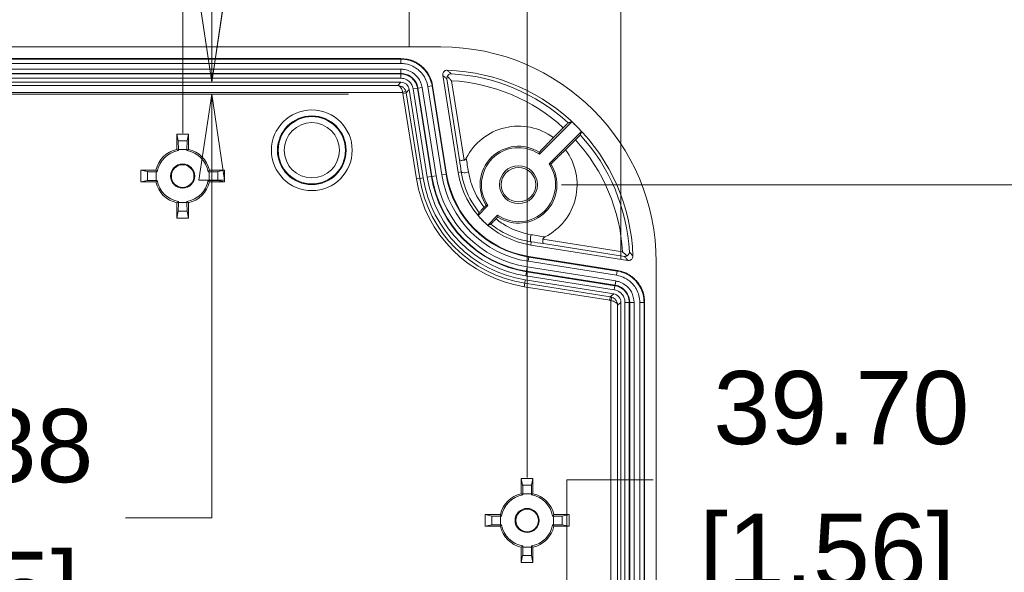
# Model space of a CAD drawing. Header units: millimetres. Extents: x 18 to 1379, y 18 to 1061.
# Tile 26 of 32: x 707 to 821, y 225 to 289. Entities that reach past the tile are written whole.
import ezdxf

# ---------------------------------------------------------------- set-up
doc = ezdxf.new("R2010")
doc.units = ezdxf.units.MM
doc.header["$LTSCALE"] = 5
for name, color, linetype, lineweight in [('Dimension (ANSI)', 7, 'Continuous', 9), ('Visible (ANSI)', 7, 'Continuous', 9), ('Visible Narrow (ANSI)', 7, 'Continuous', 9)]:
    doc.layers.add(name, color=color, linetype=linetype, lineweight=lineweight)
doc.styles.add('Note Text (ANSI)', font='arial.ttf')
doc.dimstyles.new('Default - mm_inch (ANSI)', dxfattribs={"dimscale": 5, "dimtxt": 1.7, "dimasz": 2, "dimexe": 3.175, "dimexo": 1, "dimgap": 0.8, "dimtad": 0, "dimtih": 1, "dimtoh": 1, "dimrnd": 1e-08, "dimzin": 4, "dimdsep": 46, "dimtxsty": 'Note Text (ANSI)', "dimblk": 'Filled-1', "dimcen": 0.09, "dimdle": 10, "dimclrd": 256, "dimclre": 256, "dimclrt": 256, "dimadec": 1, "dimazin": 0, "dimtfac": 1.176471, "dimtofl": 0, "dimtmove": 0, "dimatfit": 3, "dimfxl": 1, "dimtolj": 1, "dimtzin": 0, "dimlwd": -1, "dimlwe": -1, "dimarcsym": 0})

# ---------------------------------------------------------------- blocks, each defined once
blk = doc.blocks.new('Filled-1')
at = {"color": 0}
for p, q in [((0, 0), (-1, 0.15)), ((-1, 0.15), (-1, -0.15)), ((-1, 0), (0, 0)), ((-1, -0.15), (0, 0))]:
    blk.add_line(p, q, dxfattribs=at)
at = {"color": 0, "flags": 128}
blk.add_lwpolyline([(-1, -0.15), (0, 0), (-1, 0.15), (-1, -0.15)], dxfattribs=at)
at = {"color": 0}
blk.add_solid([(-1, -0.15), (0, 0), (-1, 0.15), (-1, -0.15)], dxfattribs=at)
blk = doc.blocks.new('*D55')
at = {"layer": 'Defpoints', "color": 0, "transparency": 16777216}
for p in [(776.74, 368.62), (584.95, 256.4), (776.74, 256.4)]:
    blk.add_point(p, dxfattribs=at)
at = {"layer": 'Dimension (ANSI)', "transparency": 16777216}
for p, q in [((584.95, 261.4), (584.95, 384.49)), ((776.74, 261.4), (776.74, 384.49)), ((594.95, 368.62), (685.59, 368.62)), ((766.74, 368.62), (732.64, 368.62))]:
    blk.add_line(p, q, dxfattribs=at)
at = {"layer": 'Dimension (ANSI)', "transparency": 16777216, "xscale": 10, "yscale": 10, "zscale": 10, "rotation": 180}
blk.add_blockref('Filled-1', (584.95, 368.62), dxfattribs=at)
at = {"layer": 'Dimension (ANSI)', "transparency": 16777216, "xscale": 10, "yscale": 10, "zscale": 10}
blk.add_blockref('Filled-1', (776.74, 368.62), dxfattribs=at)
at = {"layer": 'Dimension (ANSI)', "transparency": 16777216, "char_height": 8.5, "attachment_point": 5, "style": 'Note Text (ANSI)'}
for s, insert in [('\\A1; 191.80', (709.12, 376.96)), ('\\A1;[7.55]', (709.12, 359.19))]:
    blk.add_mtext(s, dxfattribs=dict(at, insert=insert))
blk = doc.blocks.new('*D56')
at = {"layer": 'Defpoints', "color": 0, "transparency": 16777216}
for p in [(595.85, 345.28), (595.85, 231.07), (765.85, 231.07)]:
    blk.add_point(p, dxfattribs=at)
at = {"layer": 'Dimension (ANSI)', "transparency": 16777216}
for p, q in [((595.85, 236.07), (595.85, 361.15)), ((765.85, 236.07), (765.85, 361.15)), ((605.85, 345.28), (633.24, 345.28)), ((755.85, 345.28), (680.29, 345.28))]:
    blk.add_line(p, q, dxfattribs=at)
at = {"layer": 'Dimension (ANSI)', "transparency": 16777216, "xscale": 10, "yscale": 10, "zscale": 10, "rotation": 180}
blk.add_blockref('Filled-1', (595.85, 345.28), dxfattribs=at)
at = {"layer": 'Dimension (ANSI)', "transparency": 16777216, "xscale": 10, "yscale": 10, "zscale": 10}
blk.add_blockref('Filled-1', (765.85, 345.28), dxfattribs=at)
at = {"layer": 'Dimension (ANSI)', "transparency": 16777216, "char_height": 8.5, "attachment_point": 5, "style": 'Note Text (ANSI)'}
for s, insert in [('\\A1; 170.00', (656.76, 353.62)), ('\\A1;[6.69]', (656.76, 335.83))]:
    blk.add_mtext(s, dxfattribs=dict(at, insert=insert))
blk = doc.blocks.new('*D57')
at = {"layer": 'Defpoints', "color": 0, "transparency": 16777216}
for p in [(752.16, 324.95), (609.53, 281.12), (752.16, 281.12)]:
    blk.add_point(p, dxfattribs=at)
at = {"layer": 'Dimension (ANSI)', "transparency": 16777216}
for p, q in [((609.53, 286.12), (609.53, 340.83)), ((752.16, 286.12), (752.16, 340.83)), ((619.53, 324.95), (681.86, 324.95)), ((742.16, 324.95), (728.94, 324.95))]:
    blk.add_line(p, q, dxfattribs=at)
at = {"layer": 'Dimension (ANSI)', "transparency": 16777216, "xscale": 10, "yscale": 10, "zscale": 10, "rotation": 180}
blk.add_blockref('Filled-1', (609.53, 324.95), dxfattribs=at)
at = {"layer": 'Dimension (ANSI)', "transparency": 16777216, "xscale": 10, "yscale": 10, "zscale": 10}
blk.add_blockref('Filled-1', (752.16, 324.95), dxfattribs=at)
at = {"layer": 'Dimension (ANSI)', "transparency": 16777216, "char_height": 8.5, "attachment_point": 5, "style": 'Note Text (ANSI)'}
for s, insert in [('\\A1; 142.63', (705.4, 333.29)), ('\\A1;[5.62]', (705.4, 315.5))]:
    blk.add_mtext(s, dxfattribs=dict(at, insert=insert))
blk = doc.blocks.new('*D58')
at = {"layer": 'Defpoints', "color": 0, "transparency": 16777216}
for p in [(725.85, 302.45), (725.85, 271.07), (635.85, 269.67)]:
    blk.add_point(p, dxfattribs=at)
at = {"layer": 'Dimension (ANSI)', "transparency": 16777216}
for p, q in [((635.85, 274.67), (635.85, 318.32)), ((725.85, 276.07), (725.85, 318.32)), ((645.85, 302.45), (648.48, 302.45)), ((715.85, 302.45), (688.92, 302.45))]:
    blk.add_line(p, q, dxfattribs=at)
at = {"layer": 'Dimension (ANSI)', "transparency": 16777216, "xscale": 10, "yscale": 10, "zscale": 10, "rotation": 180}
blk.add_blockref('Filled-1', (635.85, 302.45), dxfattribs=at)
at = {"layer": 'Dimension (ANSI)', "transparency": 16777216, "xscale": 10, "yscale": 10, "zscale": 10}
blk.add_blockref('Filled-1', (725.85, 302.45), dxfattribs=at)
at = {"layer": 'Dimension (ANSI)', "transparency": 16777216, "char_height": 8.5, "attachment_point": 5, "style": 'Note Text (ANSI)'}
for s, insert in [('\\A1; 90.00', (668.7, 310.79)), ('\\A1;[3.54]', (668.7, 293))]:
    blk.add_mtext(s, dxfattribs=dict(at, insert=insert))
blk = doc.blocks.new('*D60')
at = {"layer": 'Defpoints', "color": 0, "transparency": 16777216}
for p in [(764.85, 270.07), (764.85, 102.07), (836.46, 102.07)]:
    blk.add_point(p, dxfattribs=at)
at = {"layer": 'Dimension (ANSI)', "transparency": 16777216}
for p, q in [((769.85, 270.07), (852.34, 270.07)), ((836.46, 260.07), (836.46, 213.61)), ((836.46, 112.07), (836.46, 178.04)), ((769.85, 102.07), (852.34, 102.07))]:
    blk.add_line(p, q, dxfattribs=at)
at = {"layer": 'Dimension (ANSI)', "transparency": 16777216, "xscale": 10, "yscale": 10, "zscale": 10}
for p, rotation in [((836.46, 270.07), 90), ((836.46, 102.07), 270)]:
    blk.add_blockref('Filled-1', p, dxfattribs=dict(at, rotation=rotation))
at = {"layer": 'Dimension (ANSI)', "transparency": 16777216, "char_height": 8.5, "attachment_point": 5, "style": 'Note Text (ANSI)'}
for s, insert in [('\\A1; 168.00', (836.46, 204.16)), ('\\A1;[6.61]', (836.46, 186.38))]:
    blk.add_mtext(s, dxfattribs=dict(at, insert=insert))
blk = doc.blocks.new('*D63')
at = {"layer": 'Defpoints', "color": 0, "transparency": 16777216}
for p in [(742.71, 215.92), (746.7, 176.22), (770.47, 176.22)]:
    blk.add_point(p, dxfattribs=at)
at = {"layer": 'Dimension (ANSI)', "transparency": 16777216}
for p, q in [((770.47, 215.92), (770.47, 235.77)), ((770.47, 235.77), (780.47, 235.77)), ((747.71, 215.92), (786.34, 215.92)), ((770.47, 186.22), (770.47, 205.92)), ((751.7, 176.22), (786.34, 176.22))]:
    blk.add_line(p, q, dxfattribs=at)
at = {"layer": 'Dimension (ANSI)', "transparency": 16777216, "xscale": 10, "yscale": 10, "zscale": 10}
for p, rotation in [((770.47, 215.92), 90), ((770.47, 176.22), 270)]:
    blk.add_blockref('Filled-1', p, dxfattribs=dict(at, rotation=rotation))
at = {"layer": 'Dimension (ANSI)', "transparency": 16777216, "char_height": 8.5, "attachment_point": 5, "style": 'Note Text (ANSI)'}
for s, insert in [('\\A1; 39.70', (800.69, 244.12)), ('\\A1;[1.56]', (800.69, 226.33))]:
    blk.add_mtext(s, dxfattribs=dict(at, insert=insert))
blk = doc.blocks.new('*D69')
at = {"layer": 'Defpoints', "color": 0, "transparency": 16777216}
for p in [(684.85, 281.97), (676.79, 280.58), (729.22, 280.58)]:
    blk.add_point(p, dxfattribs=at)
at = {"layer": 'Dimension (ANSI)', "transparency": 16777216}
for p, q in [((729.22, 291.97), (729.22, 301.97)), ((689.85, 281.97), (745.09, 281.97)), ((681.79, 280.58), (745.09, 280.58)), ((729.22, 270.58), (729.22, 231.36)), ((729.22, 231.36), (719.22, 231.36))]:
    blk.add_line(p, q, dxfattribs=at)
at = {"layer": 'Dimension (ANSI)', "transparency": 16777216, "xscale": 10, "yscale": 10, "zscale": 10}
for p, rotation in [((729.22, 281.97), 270), ((729.22, 280.58), 90)]:
    blk.add_blockref('Filled-1', p, dxfattribs=dict(at, rotation=rotation))
at = {"layer": 'Dimension (ANSI)', "transparency": 16777216, "char_height": 8.5, "attachment_point": 5, "style": 'Note Text (ANSI)'}
for s, insert in [('\\A1; 1.38', (702.27, 239.7)), ('\\A1;[.05]', (702.27, 221.91))]:
    blk.add_mtext(s, dxfattribs=dict(at, insert=insert))

msp = doc.modelspace()

# ---------------------------------------------------------------- linework, layer by layer
at = {"layer": 'Visible (ANSI)'}
for p, q in [((755.846, 286.07), (605.846, 286.07)), ((610.518, 284.717), (751.174, 284.717)), ((757.837, 271.498), (756.05, 282.779)), ((684.846, 281.967), (751.174, 281.967)), ((754.877, 281.554), (756.504, 271.287)), ((752.161, 281.124), (753.787, 270.857)), ((767.271, 273.62), (771.038, 277.387)), ((725.171, 274.172), (725.171, 275.945)), ((725.171, 275.945), (726.52, 275.945)), ((725.33, 275.15), (725.171, 275.945)), ((726.52, 275.945), (726.362, 275.15)), ((726.52, 275.945), (726.52, 274.172)), ((772.163, 276.262), (768.396, 272.495)), ((770.052, 276.69), (768.897, 275.535)), ((770.312, 274.121), (771.466, 275.276)), ((725.346, 274.028), (725.346, 274.153)), ((726.346, 274.153), (726.346, 274.028)), ((720.971, 270.395), (720.971, 271.744)), ((720.971, 271.744), (722.744, 271.744)), ((720.971, 271.744), (721.766, 271.586)), ((722.762, 271.57), (722.888, 271.57)), ((728.804, 271.57), (728.93, 271.57)), ((728.948, 271.744), (730.721, 271.744)), ((729.926, 271.586), (730.721, 271.744)), ((730.721, 271.744), (730.721, 270.395)), ((721.766, 270.554), (720.971, 270.395)), ((722.744, 270.395), (720.971, 270.395)), ((722.888, 270.57), (722.762, 270.57)), ((728.93, 270.57), (728.804, 270.57)), ((730.721, 270.395), (728.948, 270.395)), ((730.721, 270.395), (729.926, 270.554)), ((725.171, 266.195), (725.171, 267.968)), ((725.346, 267.986), (725.346, 268.112)), ((726.346, 268.112), (726.346, 267.986)), ((726.52, 267.968), (726.52, 266.195)), ((760.147, 266.496), (761.296, 267.645)), ((725.171, 266.195), (725.33, 266.99)), ((726.362, 266.99), (726.52, 266.195)), ((762.421, 266.52), (761.272, 265.371)), ((726.52, 266.195), (725.171, 266.195)), ((777.555, 261.274), (766.274, 263.061)), ((766.063, 261.728), (776.331, 260.101)), ((780.846, 261.07), (780.846, 111.07)), ((765.633, 259.011), (775.9, 257.385)), ((776.743, 115.741), (776.743, 256.398)), ((779.493, 256.398), (779.493, 115.741)), ((765.171, 234.172), (765.171, 235.945)), ((765.171, 235.945), (766.52, 235.945)), ((765.33, 235.15), (765.171, 235.945)), ((766.52, 235.945), (766.362, 235.15)), ((766.52, 235.945), (766.52, 234.172)), ((765.346, 234.028), (765.346, 234.153)), ((766.346, 234.153), (766.346, 234.028)), ((760.971, 230.395), (760.971, 231.744)), ((760.971, 231.744), (762.744, 231.744)), ((760.971, 231.744), (761.766, 231.586)), ((762.762, 231.57), (762.888, 231.57)), ((768.804, 231.57), (768.93, 231.57)), ((768.948, 231.744), (770.721, 231.744)), ((769.926, 231.586), (770.721, 231.744)), ((770.721, 231.744), (770.721, 230.395)), ((761.766, 230.554), (760.971, 230.395)), ((762.744, 230.395), (760.971, 230.395)), ((762.888, 230.57), (762.762, 230.57)), ((768.93, 230.57), (768.804, 230.57)), ((770.721, 230.395), (768.948, 230.395)), ((770.721, 230.395), (769.926, 230.554)), ((765.171, 226.195), (765.171, 227.968)), ((765.346, 227.986), (765.346, 228.112)), ((766.346, 228.112), (766.346, 227.986)), ((766.52, 227.968), (766.52, 226.195)), ((765.171, 226.195), (765.33, 226.99)), ((766.362, 226.99), (766.52, 226.195)), ((766.52, 226.195), (765.171, 226.195))]:
    msp.add_line(p, q, dxfattribs=at)
for centre, radius in [((725.846, 271.07), 1.4), ((725.846, 271.07), 1.313), ((764.846, 270.07), 2.201), ((764.846, 270.07), 2.009), ((765.846, 231.07), 1.4), ((765.846, 231.07), 1.313)]:
    msp.add_circle(centre, radius, dxfattribs=at)
for centre, radius, start, end in [((755.846, 261.07), 25, 0, 90), ((755.846, 261.07), 22.298, 1.83486, 88.16514), ((764.846, 270.07), 6.803, 53.45215, 153.15744), ((755.846, 261.07), 22.295, 42.95449, 47.04551), ((764.846, 270.07), 4.463, 57.41867, 212.58133), ((725.846, 271.07), 3.175, 102.26813, 167.73187), ((725.846, 271.07), 3, 99.59407, 170.40593), ((725.846, 271.07), 3, 9.59407, 80.40593), ((725.846, 271.07), 3.175, 12.26813, 77.73187), ((764.846, 270.07), 4.299, 55.66671, 214.33329), ((764.846, 270.07), 6.803, 296.84256, 36.54785), ((764.846, 270.07), 4.299, 235.66671, 34.33329), ((764.846, 270.07), 4.463, 237.41867, 32.58133), ((767.862, 273.086), 11.5, 189, 261), ((767.862, 273.086), 10.15, 189, 261), ((725.846, 271.07), 3.175, 192.26813, 257.73187), ((725.846, 271.07), 3, 189.59407, 260.40593), ((725.846, 271.07), 3, 279.59407, 350.40593), ((725.846, 271.07), 3.175, 282.26813, 347.73187), ((767.862, 273.086), 14.25, 189, 261), ((767.862, 273.086), 10.147, 220.50176, 229.49824), ((765.846, 231.07), 3.175, 102.26813, 167.73187), ((765.846, 231.07), 3, 99.59407, 170.40593), ((765.846, 231.07), 3, 9.59407, 80.40593), ((765.846, 231.07), 3.175, 12.26813, 77.73187), ((765.846, 231.07), 3.175, 192.26813, 257.73187), ((765.846, 231.07), 3, 189.59407, 260.40593), ((765.846, 231.07), 3, 279.59407, 350.40593), ((765.846, 231.07), 3.175, 282.26813, 347.73187)]:
    msp.add_arc(centre, radius, start, end, dxfattribs=at)
for centre, major_axis, ratio, start_param, end_param in [((751.173, 280.967), (0.65, 0.761), 0.9989472, 5.5768471, 6.9895235), ((725.328, 274.153), (0, 1), 0.0174551, 4.712389, 6.1959188), ((726.363, 274.153), (0, -1), 0.0174551, 3.2288591, 4.712389), ((722.762, 271.587), (1, 0), 0.0174551, 3.2288591, 4.712389), ((728.93, 271.587), (1, 0), 0.0174551, 4.712389, 6.1959188), ((722.762, 270.552), (-1, 0), 0.0174551, 4.712389, 6.1959188), ((728.93, 270.552), (-1, 0), 0.0174551, 3.2288591, 4.712389), ((725.328, 267.986), (0, 1), 0.0174551, 3.2288591, 4.712389), ((726.363, 267.986), (0, -1), 0.0174551, 4.712389, 6.1959188), ((775.743, 256.397), (0.761, 0.65), 0.9989472, 5.5768471, 6.9895235), ((765.328, 234.153), (0, 1), 0.0174551, 4.712389, 6.1959188), ((766.363, 234.153), (0, -1), 0.0174551, 3.2288591, 4.712389), ((762.762, 231.587), (1, 0), 0.0174551, 3.2288591, 4.712389), ((768.93, 231.587), (1, 0), 0.0174551, 4.712389, 6.1959188), ((762.762, 230.552), (-1, 0), 0.0174551, 4.712389, 6.1959188), ((768.93, 230.552), (-1, 0), 0.0174551, 3.2288591, 4.712389), ((765.328, 227.986), (0, 1), 0.0174551, 3.2288591, 4.712389), ((766.363, 227.986), (0, -1), 0.0174551, 4.712389, 6.1959188)]:
    msp.add_ellipse(centre, major_axis=major_axis, ratio=ratio, start_param=start_param, end_param=end_param, dxfattribs=at)
for points, knots in [([(751.174, 284.717), (751.663, 284.717), (752.146, 284.622), (753.05, 284.251), (753.461, 283.979), (754.091, 283.357), (754.328, 283.034), (754.691, 282.327), (754.815, 281.947), (754.877, 281.554)], [0, 0, 0, 0, 0.14653611, 0.14653611, 0.2930132, 0.2930132, 0.41226518, 0.41226518, 0.53148411, 0.53148411, 0.53148411, 0.53148411]), ([(756.05, 282.779), (756.04, 282.844), (756.043, 282.909), (756.073, 283.036), (756.1, 283.096), (756.176, 283.201), (756.223, 283.246), (756.32, 283.307), (756.366, 283.327), (756.461, 283.353), (756.51, 283.358), (756.56, 283.357)], [0, 0, 0, 0, 0.019549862, 0.019549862, 0.03906968, 0.03906968, 0.058575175, 0.058575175, 0.073380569, 0.073380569, 0.088191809, 0.088191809, 0.088191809, 0.088191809]), ([(756.516, 282.363), (756.516, 282.364), (756.516, 282.365), (756.507, 282.445), (756.518, 282.528), (756.561, 282.63), (756.573, 282.652), (756.586, 282.674)], [-0.000437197, -0.000437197, -0.000437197, -0.000437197, 0, 0, 0.034409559, 0.034409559, 0.044032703, 0.044032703, 0.044032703, 0.044032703]), ([(757.025, 282.951), (757.024, 282.951), (757.023, 282.951), (756.96, 282.951), (756.898, 282.939), (756.782, 282.889), (756.728, 282.854), (756.644, 282.769), (756.612, 282.725), (756.586, 282.674)], [-0.117769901, -0.117769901, -0.117769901, -0.117769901, -0.117276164, -0.117276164, -0.087184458, -0.087184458, -0.058787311, -0.058787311, -0.037591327, -0.037591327, -0.037591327, -0.037591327]), ([(756.586, 282.674), (756.608, 282.647), (756.631, 282.62), (756.716, 282.523), (756.78, 282.451), (756.913, 282.305), (756.983, 282.228), (757.054, 282.151), (757.055, 282.15), (757.056, 282.149)], [0.016006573, 0.016006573, 0.016006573, 0.016006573, 0.026858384, 0.026858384, 0.052081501, 0.052081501, 0.078237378, 0.078237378, 0.078679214, 0.078679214, 0.078679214, 0.078679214]), ([(770.628, 277.247), (770.624, 277.246), (770.607, 277.231), (770.553, 277.182), (770.506, 277.136), (770.405, 277.039), (770.334, 276.97), (770.204, 276.842), (770.122, 276.76), (770.052, 276.69)], [0.00275021, 0.00275021, 0.00275021, 0.00275021, 0.02961644, 0.02961644, 0.05925818, 0.05925818, 0.08891727, 0.08891727, 0.11857992, 0.11857992, 0.11857992, 0.11857992]), ([(771.466, 275.276), (771.536, 275.346), (771.618, 275.428), (771.746, 275.558), (771.815, 275.629), (771.912, 275.729), (771.958, 275.777), (772.007, 275.831), (772.022, 275.848), (772.023, 275.852)], [0.35562341, 0.35562341, 0.35562341, 0.35562341, 0.38528605, 0.38528605, 0.41494515, 0.41494515, 0.44458689, 0.44458689, 0.47145311, 0.47145311, 0.47145311, 0.47145311]), ([(758.005, 272.963), (758.005, 272.962), (758.005, 272.962), (758.01, 272.949), (758.022, 272.938), (758.061, 272.919), (758.088, 272.911), (758.163, 272.899), (758.213, 272.896), (758.325, 272.896), (758.385, 272.9), (758.471, 272.909), (758.495, 272.912), (758.519, 272.916)], [-0.109362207, -0.109362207, -0.109362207, -0.109362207, -0.109031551, -0.109031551, -0.092956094, -0.092956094, -0.076983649, -0.076983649, -0.057419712, -0.057419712, -0.038365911, -0.038365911, -0.031139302, -0.031139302, -0.031139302, -0.031139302]), ([(758.775, 273.142), (758.744, 273.08), (758.707, 273.029), (758.637, 272.964), (758.605, 272.942), (758.552, 272.923), (758.535, 272.918), (758.519, 272.916)], [0, 0, 0, 0, 0.020806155, 0.020806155, 0.035293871, 0.035293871, 0.041698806, 0.041698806, 0.041698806, 0.041698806]), ([(760.873, 267.461), (760.841, 267.43), (760.803, 267.394), (760.722, 267.313), (760.678, 267.27), (760.588, 267.18), (760.541, 267.133), (760.454, 267.045), (760.415, 267.004), (760.348, 266.935), (760.321, 266.907), (760.284, 266.867), (760.274, 266.855), (760.273, 266.853)], [-0.11648327, -0.11648327, -0.11648327, -0.11648327, -0.09790211, -0.09790211, -0.07927488, -0.07927488, -0.05942593, -0.05942593, -0.03949544, -0.03949544, -0.01965243, -0.01965243, 0, 0, 0, 0]), ([(761.629, 265.497), (761.631, 265.498), (761.641, 265.506), (761.677, 265.54), (761.704, 265.565), (761.772, 265.631), (761.812, 265.67), (761.899, 265.755), (761.945, 265.801), (762.037, 265.893), (762.083, 265.939), (762.167, 266.024), (762.205, 266.063), (762.237, 266.097)], [-0.11645867, -0.11645867, -0.11645867, -0.11645867, -0.09830612, -0.09830612, -0.07838942, -0.07838942, -0.05849166, -0.05849166, -0.03877869, -0.03877869, -0.01931294, -0.01931294, 0, 0, 0, 0]), ([(767.739, 263.229), (767.738, 263.229), (767.738, 263.229), (767.725, 263.234), (767.714, 263.246), (767.695, 263.285), (767.687, 263.312), (767.675, 263.387), (767.672, 263.437), (767.672, 263.549), (767.676, 263.609), (767.685, 263.695), (767.688, 263.719), (767.692, 263.743)], [-0.00033089, -0.00033089, -0.00033089, -0.00033089, 0, 0, 0.016086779, 0.016086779, 0.032070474, 0.032070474, 0.05164819, 0.05164819, 0.070715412, 0.070715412, 0.077947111, 0.077947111, 0.077947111, 0.077947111]), ([(767.692, 263.743), (767.696, 263.769), (767.704, 263.794), (767.733, 263.852), (767.757, 263.882), (767.823, 263.945), (767.87, 263.975), (767.918, 263.999)], [0.144668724, 0.144668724, 0.144668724, 0.144668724, 0.157015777, 0.157015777, 0.174193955, 0.174193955, 0.198716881, 0.198716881, 0.198716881, 0.198716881]), ([(776.925, 262.28), (776.926, 262.279), (776.927, 262.278), (777.004, 262.208), (777.079, 262.139), (777.223, 262.007), (777.294, 261.944), (777.392, 261.858), (777.422, 261.833), (777.45, 261.81)], [-0.000520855, -0.000520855, -0.000520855, -0.000520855, 0, 0, 0.030427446, 0.030427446, 0.059797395, 0.059797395, 0.073418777, 0.073418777, 0.073418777, 0.073418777]), ([(777.45, 261.81), (777.455, 261.813), (777.46, 261.815), (777.529, 261.853), (777.584, 261.9), (777.661, 262), (777.685, 262.047), (777.719, 262.144), (777.727, 262.195), (777.727, 262.247), (777.727, 262.248), (777.727, 262.249)], [-0.082736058, -0.082736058, -0.082736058, -0.082736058, -0.080298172, -0.080298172, -0.049108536, -0.049108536, -0.02504448, -0.02504448, 0, 0, 0.000499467, 0.000499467, 0.000499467, 0.000499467]), ([(777.139, 261.74), (777.14, 261.74), (777.141, 261.74), (777.201, 261.733), (777.263, 261.738), (777.366, 261.766), (777.409, 261.785), (777.45, 261.81)], [-0.104452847, -0.104452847, -0.104452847, -0.104452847, -0.10401989, -0.10401989, -0.078569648, -0.078569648, -0.060411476, -0.060411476, -0.060411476, -0.060411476]), ([(778.133, 261.784), (778.135, 261.719), (778.124, 261.654), (778.079, 261.532), (778.044, 261.476), (777.956, 261.38), (777.903, 261.342), (777.799, 261.294), (777.751, 261.28), (777.654, 261.266), (777.604, 261.267), (777.555, 261.274)], [0, 0, 0, 0, 0.019549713, 0.019549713, 0.039069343, 0.039069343, 0.058574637, 0.058574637, 0.073380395, 0.073380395, 0.088191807, 0.088191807, 0.088191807, 0.088191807]), ([(776.331, 260.101), (776.813, 260.025), (777.276, 259.855), (778.11, 259.347), (778.474, 259.014), (778.999, 258.301), (779.182, 257.946), (779.43, 257.19), (779.493, 256.796), (779.493, 256.398)], [0, 0, 0, 0, 0.14653611, 0.14653611, 0.2930132, 0.2930132, 0.41226518, 0.41226518, 0.53148411, 0.53148411, 0.53148411, 0.53148411])]:
    msp.add_open_spline(points, degree=3, knots=knots, dxfattribs=at)
for points, weights in [([(771.038, 277.387), (770.831, 277.317), (770.628, 277.247)], [1, 1.00002799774, 1.00000000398]), ([(772.023, 275.852), (772.093, 276.055), (772.163, 276.262)], [1.00000000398, 1.00002799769, 1]), ([(768.897, 275.535), (767.902, 274.506), (767.249, 273.831)], [1.00007608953, 1.02307384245, 1]), ([(768.607, 272.473), (769.282, 273.126), (770.312, 274.121)], [1, 1.02307384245, 1.00007608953]), ([(761.085, 267.666), (760.982, 267.567), (760.873, 267.461)], [1, 1.0034458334, 1.0058641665]), ([(760.273, 266.853), (760.21, 266.677), (760.147, 266.496)], [1.00002726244, 1.00011441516, 1]), ([(761.272, 265.371), (761.453, 265.434), (761.629, 265.497)], [1, 1.0001144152, 1.00002726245]), ([(762.237, 266.097), (762.343, 266.206), (762.442, 266.309)], [1.0058641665, 1.0034458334, 1])]:
    msp.add_rational_spline(points, weights, degree=2, dxfattribs=at)
for points in [[(725.346, 274.028), (725.261, 274.1), (725.171, 274.172)], [(726.52, 274.172), (726.431, 274.1), (726.346, 274.028)], [(767.249, 273.831), (767.261, 273.724), (767.271, 273.62)], [(768.396, 272.495), (768.501, 272.485), (768.607, 272.473)], [(722.744, 271.744), (722.816, 271.655), (722.888, 271.57)], [(728.804, 271.57), (728.876, 271.655), (728.948, 271.744)], [(722.888, 270.57), (722.816, 270.485), (722.744, 270.395)], [(728.948, 270.395), (728.876, 270.485), (728.804, 270.57)], [(725.171, 267.968), (725.261, 268.04), (725.346, 268.112)], [(726.346, 268.112), (726.431, 268.04), (726.52, 267.968)], [(761.296, 267.645), (761.191, 267.655), (761.085, 267.666)], [(762.442, 266.309), (762.431, 266.415), (762.421, 266.52)], [(765.346, 234.028), (765.261, 234.1), (765.171, 234.172)], [(766.52, 234.172), (766.431, 234.1), (766.346, 234.028)], [(762.744, 231.744), (762.816, 231.655), (762.888, 231.57)], [(768.804, 231.57), (768.876, 231.655), (768.948, 231.744)], [(762.888, 230.57), (762.816, 230.485), (762.744, 230.395)], [(768.948, 230.395), (768.876, 230.485), (768.804, 230.57)], [(765.171, 227.968), (765.261, 228.04), (765.346, 228.112)], [(766.346, 228.112), (766.431, 228.04), (766.52, 227.968)]]:
    msp.add_open_spline(points, degree=2, dxfattribs=at)
at = {"layer": 'Visible Narrow (ANSI)'}
for p, q in [((751.174, 284.717), (751.174, 284.65)), ((751.174, 284.65), (610.518, 284.65)), ((610.518, 284.151), (751.174, 284.151)), ((751.174, 284.151), (751.174, 284.65)), ((751.174, 283.484), (610.518, 283.484)), ((684.846, 282.434), (751.174, 282.434)), ((751.174, 282.934), (684.848, 282.934)), ((684.854, 282.984), (751.174, 282.984)), ((751.174, 282.984), (751.174, 283.484)), ((751.174, 282.984), (751.174, 282.934)), ((751.174, 282.434), (751.174, 282.934)), ((750.845, 281.582), (684.894, 281.582)), ((750.845, 281.582), (751.174, 281.967)), ((753.166, 281.283), (753.659, 281.362)), ((755.285, 271.094), (753.659, 281.362)), ((754.318, 281.466), (754.811, 281.544)), ((754.318, 281.466), (755.944, 271.198)), ((754.877, 281.554), (754.811, 281.544)), ((756.437, 271.277), (754.811, 281.544)), ((758.005, 272.963), (756.516, 282.363)), ((757.056, 282.149), (758.519, 272.916)), ((684.897, 280.783), (751.394, 280.783)), ((751.394, 280.783), (751.768, 280.925)), ((751.426, 280.663), (751.821, 280.726)), ((751.426, 280.663), (752.999, 270.732)), ((752.161, 281.124), (751.821, 280.726)), ((753.394, 270.794), (751.821, 280.726)), ((752.623, 281.197), (753.116, 281.276)), ((752.623, 281.197), (754.249, 270.93)), ((753.166, 281.283), (753.116, 281.276)), ((754.742, 271.008), (753.116, 281.276)), ((753.166, 281.283), (754.792, 271.016)), ((725.33, 275.15), (726.362, 275.15)), ((725.346, 274.153), (726.346, 274.153)), ((721.766, 270.554), (721.766, 271.586)), ((722.762, 270.57), (722.762, 271.57)), ((728.93, 271.57), (728.93, 270.57)), ((729.926, 271.586), (729.926, 270.554)), ((754.249, 270.93), (754.742, 271.008)), ((754.792, 271.016), (754.742, 271.008)), ((754.792, 271.016), (755.285, 271.094)), ((755.944, 271.198), (756.437, 271.277)), ((756.504, 271.287), (756.437, 271.277)), ((757.837, 271.498), (758.205, 271.556)), ((752.999, 270.732), (753.394, 270.794)), ((753.787, 270.857), (753.394, 270.794)), ((726.346, 267.986), (725.346, 267.986)), ((726.362, 266.99), (725.33, 266.99)), ((766.274, 263.061), (766.332, 263.429)), ((767.692, 263.743), (776.925, 262.28)), ((777.139, 261.74), (767.739, 263.229)), ((765.974, 261.168), (766.053, 261.661)), ((765.974, 261.168), (776.242, 259.542)), ((766.063, 261.728), (766.053, 261.661)), ((776.32, 260.035), (766.053, 261.661)), ((765.706, 259.473), (765.784, 259.966)), ((765.792, 260.016), (765.784, 259.966)), ((776.052, 258.34), (765.784, 259.966)), ((765.792, 260.016), (765.87, 260.509)), ((765.792, 260.016), (776.059, 258.39)), ((776.138, 258.883), (765.87, 260.509)), ((776.242, 259.542), (776.32, 260.035)), ((776.331, 260.101), (776.32, 260.035)), ((765.508, 258.223), (765.571, 258.618)), ((765.633, 259.011), (765.571, 258.618)), ((775.502, 257.045), (765.571, 258.618)), ((765.706, 259.473), (775.973, 257.847)), ((776.059, 258.39), (776.138, 258.883)), ((765.508, 258.223), (775.439, 256.65)), ((775.502, 257.045), (775.9, 257.385)), ((775.973, 257.847), (776.052, 258.34)), ((776.059, 258.39), (776.052, 258.34)), ((775.439, 256.65), (775.502, 257.045)), ((775.559, 256.618), (775.701, 256.992)), ((775.559, 256.618), (775.559, 115.522)), ((776.743, 256.398), (776.358, 256.069)), ((777.211, 256.398), (777.211, 115.741)), ((777.211, 256.398), (777.71, 256.398)), ((777.71, 115.741), (777.71, 256.398)), ((777.76, 256.398), (777.71, 256.398)), ((777.76, 256.398), (778.26, 256.398)), ((777.76, 256.398), (777.76, 115.741)), ((778.26, 115.741), (778.26, 256.398)), ((778.927, 256.398), (779.426, 256.398)), ((778.927, 256.398), (778.927, 115.741)), ((779.426, 115.741), (779.426, 256.398)), ((779.493, 256.398), (779.426, 256.398)), ((776.358, 116.07), (776.358, 256.069)), ((765.33, 235.15), (766.362, 235.15)), ((765.346, 234.153), (766.346, 234.153)), ((761.766, 230.554), (761.766, 231.586)), ((762.762, 230.57), (762.762, 231.57)), ((768.93, 231.57), (768.93, 230.57)), ((769.926, 231.586), (769.926, 230.554)), ((766.346, 227.986), (765.346, 227.986)), ((766.362, 226.99), (765.33, 226.99))]:
    msp.add_line(p, q, dxfattribs=at)
for centre, radius in [((740.846, 274.07), 4.688), ((740.846, 274.07), 3.988), ((740.846, 274.07), 3.907), ((740.846, 274.07), 3.207), ((764.846, 270.07), 2.009)]:
    msp.add_circle(centre, radius, dxfattribs=at)
for centre, radius, start, end in [((755.846, 261.07), 21.913, 47.5803, 86.91611), ((755.846, 261.07), 21.114, 47.71469, 86.71379), ((755.846, 261.07), 21.913, 3.08389, 42.4197), ((755.846, 261.07), 21.114, 3.28621, 42.28531), ((767.862, 273.086), 13.283, 189, 261), ((767.862, 273.086), 13.233, 189, 261), ((767.862, 273.086), 12.733, 189, 261), ((767.862, 273.086), 12.067, 189, 261), ((767.862, 273.086), 11.567, 189, 261), ((767.862, 273.086), 15.048, 189, 261), ((767.862, 273.086), 14.649, 189, 261), ((767.862, 273.086), 13.783, 189, 261)]:
    msp.add_arc(centre, radius, start, end, dxfattribs=at)
for centre, major_axis, ratio, start_param, end_param in [((750.833, 280.569), (0.39, 0.457), 0.9989472, 5.5768471, 5.7833529), ((750.833, 280.569), (0.65, 0.761), 0.9997888, 5.5768471, 5.7833529), ((758.698, 271.635), (-0.495, -0.072), 0.3523543, 0.0372997, 2.2749986), ((766.411, 263.922), (-0.072, -0.495), 0.3523543, 4.0081867, 6.2458856), ((775.345, 256.057), (0.457, 0.39), 0.9989472, 0.4998324, 0.7063382), ((775.345, 256.057), (0.761, 0.65), 0.9997888, 0.4998324, 0.7063382)]:
    msp.add_ellipse(centre, major_axis=major_axis, ratio=ratio, start_param=start_param, end_param=end_param, dxfattribs=at)
for points, knots in [([(754.811, 281.544), (754.715, 282.149), (754.464, 282.733), (753.747, 283.661), (753.306, 284.022), (752.497, 284.422), (752.165, 284.532), (751.608, 284.631), (751.39, 284.65), (751.174, 284.65)], [0, 0, 0, 0, 0.15887748, 0.15887748, 0.30209098, 0.30209098, 0.39159942, 0.39159942, 0.4475422, 0.4475422, 0.4475422, 0.4475422]), ([(751.174, 284.151), (751.361, 284.151), (751.549, 284.134), (752.031, 284.048), (752.317, 283.953), (753.016, 283.607), (753.398, 283.295), (754.018, 282.494), (754.235, 281.989), (754.318, 281.466)], [-0.4475422, -0.4475422, -0.4475422, -0.4475422, -0.39159942, -0.39159942, -0.30209098, -0.30209098, -0.15887748, -0.15887748, 0, 0, 0, 0]), ([(753.659, 281.362), (753.594, 281.775), (753.422, 282.174), (752.932, 282.808), (752.631, 283.055), (752.078, 283.328), (751.851, 283.403), (751.47, 283.471), (751.322, 283.484), (751.174, 283.484)], [-0.35379595, -0.35379595, -0.35379595, -0.35379595, -0.22819839, -0.22819839, -0.11498368, -0.11498368, -0.04422449, -0.04422449, 0, 0, 0, 0]), ([(751.174, 282.984), (751.292, 282.984), (751.412, 282.974), (751.717, 282.919), (751.898, 282.859), (752.341, 282.64), (752.583, 282.442), (752.976, 281.935), (753.113, 281.615), (753.166, 281.283)], [0, 0, 0, 0, 0.04422449, 0.04422449, 0.11498368, 0.11498368, 0.22819839, 0.22819839, 0.35379595, 0.35379595, 0.35379595, 0.35379595]), ([(753.116, 281.276), (753.096, 281.402), (753.064, 281.526), (752.95, 281.837), (752.849, 282.018), (752.56, 282.388), (752.353, 282.564), (751.832, 282.85), (751.503, 282.934), (751.174, 282.934)], [0, 0, 0, 0, 0.02857319, 0.02857319, 0.07429029, 0.07429029, 0.13372253, 0.13372253, 0.20732519, 0.20732519, 0.20732519, 0.20732519]), ([(751.174, 282.434), (751.42, 282.434), (751.665, 282.372), (752.053, 282.158), (752.207, 282.027), (752.423, 281.751), (752.498, 281.617), (752.584, 281.384), (752.608, 281.291), (752.623, 281.197)], [-0.20732519, -0.20732519, -0.20732519, -0.20732519, -0.13372253, -0.13372253, -0.07429029, -0.07429029, -0.02857319, -0.02857319, 0, 0, 0, 0]), ([(756.516, 282.363), (756.486, 282.391), (756.456, 282.418), (756.382, 282.485), (756.338, 282.524), (756.294, 282.563), (756.25, 282.602), (756.206, 282.641), (756.125, 282.713), (756.087, 282.746), (756.05, 282.779)], [0.0984067, 0.0984067, 0.0984067, 0.0984067, 0.3191615, 0.3191615, 0.638323, 0.638323, 0.638323, 0.9601356, 0.9601356, 1.2318733, 1.2318733, 1.2318733, 1.2318733]), ([(756.56, 283.357), (756.598, 283.324), (756.636, 283.291), (756.719, 283.219), (756.764, 283.18), (756.809, 283.14), (756.854, 283.101), (756.899, 283.062), (756.971, 282.999), (756.998, 282.975), (757.025, 282.951)], [-1.2318733, -1.2318733, -1.2318733, -1.2318733, -0.9601356, -0.9601356, -0.638323, -0.638323, -0.638323, -0.3191615, -0.3191615, -0.1274044, -0.1274044, -0.1274044, -0.1274044]), ([(750.845, 281.582), (750.882, 281.58), (750.92, 281.571), (750.999, 281.535), (751.04, 281.506), (751.107, 281.443), (751.132, 281.414), (751.169, 281.365), (751.181, 281.348), (751.211, 281.3), (751.23, 281.268), (751.276, 281.176), (751.303, 281.112), (751.354, 280.963), (751.377, 280.874), (751.394, 280.783)], [-0.000440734, -0.000440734, -0.000440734, -0.000440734, 0.014070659, 0.014070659, 0.030655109, 0.030655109, 0.04102039, 0.04102039, 0.046203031, 0.046203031, 0.054495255, 0.054495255, 0.067762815, 0.067762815, 0.082481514, 0.082481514, 0.082481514, 0.082481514]), ([(751.768, 280.925), (751.739, 281.001), (751.7, 281.075), (751.615, 281.198), (751.57, 281.251), (751.492, 281.327), (751.461, 281.354), (751.409, 281.393), (751.389, 281.407), (751.327, 281.447), (751.285, 281.471), (751.174, 281.522), (751.104, 281.545), (750.97, 281.574), (750.908, 281.581), (750.845, 281.582)], [-0.082481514, -0.082481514, -0.082481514, -0.082481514, -0.067762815, -0.067762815, -0.054495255, -0.054495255, -0.046203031, -0.046203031, -0.04102039, -0.04102039, -0.030655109, -0.030655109, -0.014070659, -0.014070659, 0.000440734, 0.000440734, 0.000440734, 0.000440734]), ([(760.273, 266.853), (760.229, 266.908), (760.185, 266.963), (759.428, 267.931), (758.896, 268.959), (758.398, 270.525), (758.28, 271.04), (758.205, 271.556)], [0.6928948, 0.6928948, 0.6928948, 0.6928948, 0.71303154, 0.71303154, 1.04445606, 1.04445606, 1.20331103, 1.20331103, 1.20331103, 1.20331103]), ([(759.038, 271.548), (759.115, 271.082), (759.231, 270.62), (759.704, 269.223), (760.193, 268.319), (760.844, 267.497), (760.858, 267.479), (760.873, 267.461)], [-1.20331103, -1.20331103, -1.20331103, -1.20331103, -1.04445606, -1.04445606, -0.71303154, -0.71303154, -0.70561437, -0.70561437, -0.70561437, -0.70561437]), ([(766.332, 263.429), (765.285, 263.581), (764.243, 263.909), (762.69, 264.719), (762.14, 265.08), (761.629, 265.497)], [0, 0, 0, 0, 0.32204957, 0.32204957, 0.51041551, 0.51041551, 0.51041551, 0.51041551]), ([(762.237, 266.097), (762.661, 265.756), (763.113, 265.456), (764.451, 264.733), (765.38, 264.419), (766.324, 264.262)], [-0.49769593, -0.49769593, -0.49769593, -0.49769593, -0.32204957, -0.32204957, 0, 0, 0, 0]), ([(777.727, 262.249), (777.751, 262.222), (777.775, 262.195), (777.838, 262.123), (777.877, 262.078), (777.916, 262.033), (777.956, 261.988), (777.995, 261.943), (778.067, 261.86), (778.1, 261.822), (778.133, 261.784)], [-1.1545438, -1.1545438, -1.1545438, -1.1545438, -0.9627867, -0.9627867, -0.6436253, -0.6436253, -0.6436253, -0.3218126, -0.3218126, -0.050075, -0.050075, -0.050075, -0.050075]), ([(777.555, 261.274), (777.522, 261.311), (777.489, 261.349), (777.417, 261.43), (777.378, 261.474), (777.339, 261.518), (777.3, 261.562), (777.261, 261.606), (777.194, 261.68), (777.167, 261.71), (777.139, 261.74)], [0.050075, 0.050075, 0.050075, 0.050075, 0.3218126, 0.3218126, 0.6436253, 0.6436253, 0.6436253, 0.9627867, 0.9627867, 1.1835415, 1.1835415, 1.1835415, 1.1835415]), ([(779.426, 256.398), (779.426, 257.011), (779.27, 257.627), (778.706, 258.655), (778.327, 259.081), (777.591, 259.603), (777.28, 259.763), (776.745, 259.949), (776.533, 260.002), (776.32, 260.035)], [0, 0, 0, 0, 0.15887748, 0.15887748, 0.30209098, 0.30209098, 0.39159942, 0.39159942, 0.4475422, 0.4475422, 0.4475422, 0.4475422]), ([(778.26, 256.398), (778.26, 256.817), (778.153, 257.238), (777.768, 257.94), (777.509, 258.231), (777.006, 258.588), (776.794, 258.697), (776.428, 258.824), (776.283, 258.86), (776.138, 258.883)], [-0.35379595, -0.35379595, -0.35379595, -0.35379595, -0.22819839, -0.22819839, -0.11498368, -0.11498368, -0.04422449, -0.04422449, 0, 0, 0, 0]), ([(776.242, 259.542), (776.426, 259.513), (776.609, 259.467), (777.072, 259.306), (777.34, 259.168), (777.976, 258.717), (778.304, 258.349), (778.791, 257.46), (778.927, 256.928), (778.927, 256.398)], [-0.4475422, -0.4475422, -0.4475422, -0.4475422, -0.39159942, -0.39159942, -0.30209098, -0.30209098, -0.15887748, -0.15887748, 0, 0, 0, 0]), ([(775.973, 257.847), (776.216, 257.808), (776.448, 257.708), (776.799, 257.436), (776.93, 257.283), (777.1, 256.976), (777.153, 256.832), (777.201, 256.589), (777.211, 256.493), (777.211, 256.398)], [-0.20732519, -0.20732519, -0.20732519, -0.20732519, -0.13372253, -0.13372253, -0.07429029, -0.07429029, -0.02857319, -0.02857319, 0, 0, 0, 0]), ([(777.71, 256.398), (777.71, 256.526), (777.698, 256.654), (777.633, 256.979), (777.562, 257.173), (777.334, 257.584), (777.158, 257.79), (776.688, 258.154), (776.376, 258.289), (776.052, 258.34)], [0, 0, 0, 0, 0.02857319, 0.02857319, 0.07429029, 0.07429029, 0.13372253, 0.13372253, 0.20732519, 0.20732519, 0.20732519, 0.20732519]), ([(776.059, 258.39), (776.176, 258.371), (776.292, 258.342), (776.585, 258.241), (776.755, 258.153), (777.158, 257.867), (777.366, 257.634), (777.674, 257.071), (777.76, 256.734), (777.76, 256.398)], [0, 0, 0, 0, 0.04422449, 0.04422449, 0.11498368, 0.11498368, 0.22819839, 0.22819839, 0.35379595, 0.35379595, 0.35379595, 0.35379595]), ([(775.559, 256.618), (775.623, 256.606), (775.686, 256.591), (775.84, 256.546), (775.923, 256.514), (776.11, 256.422), (776.195, 256.358), (776.32, 256.22), (776.354, 256.145), (776.358, 256.069)], [0, 0, 0, 0, 0.010365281, 0.010365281, 0.026949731, 0.026949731, 0.05348485, 0.05348485, 0.082922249, 0.082922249, 0.082922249, 0.082922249]), ([(776.358, 256.069), (776.356, 256.196), (776.329, 256.323), (776.228, 256.556), (776.158, 256.662), (776.003, 256.817), (775.934, 256.871), (775.807, 256.946), (775.755, 256.971), (775.701, 256.992)], [-0.082922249, -0.082922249, -0.082922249, -0.082922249, -0.05348485, -0.05348485, -0.026949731, -0.026949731, -0.010365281, -0.010365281, 0, 0, 0, 0])]:
    msp.add_open_spline(points, degree=3, knots=knots, dxfattribs=at)
for points in [[(758.205, 271.556), (758.135, 272.039), (758.069, 272.507), (758.005, 272.963)], [(758.775, 273.142), (758.86, 272.624), (758.947, 272.095), (759.038, 271.548)], [(766.324, 264.262), (766.871, 264.171), (767.401, 264.084), (767.918, 263.999)], [(767.739, 263.229), (767.283, 263.293), (766.816, 263.359), (766.332, 263.429)]]:
    msp.add_open_spline(points, degree=3, dxfattribs=at)

# ---------------------------------------------------------------- dimensions: what is measured, and where the dimension line sits
at = {"layer": 'Dimension (ANSI)'}
for base, p1, p2, angle, text, override, picture, middle in [((776.743362, 368.615254), (584.94836, 256.39816), (776.743362, 256.39816), 180, ' <>\\X[7.55]', {"dimgap": 0.8, "dimtih": 0, "dimtoh": 0, "dimdec": 2, "dimpost": '\\X', "dimtol": 0, "dimlim": 0, "dimtp": 0, "dimtm": 0, "dimtdec": 2, "dimatfit": 1}, '*D55', (709.116951, 368.615254)), ((595.846, 345.277), (765.846, 231.07), (595.846, 231.07), 180, ' <>\\X[6.69]', {"dimgap": 0.8, "dimtih": 0, "dimtoh": 0, "dimdec": 2, "dimpost": '\\X', "dimtol": 0, "dimlim": 0, "dimtp": 0, "dimtm": 0, "dimtdec": 2, "dimatfit": 1}, '*D56', (656.763, 345.277)), ((752.161, 324.95), (609.53, 281.124), (752.161, 281.124), 180, ' <>\\X[5.62]', {"dimgap": 0.8, "dimtih": 0, "dimtoh": 0, "dimdec": 2, "dimpost": '\\X', "dimtol": 0, "dimlim": 0, "dimtp": 0, "dimtm": 0, "dimtdec": 2, "dimatfit": 1}, '*D57', (705.398, 324.95)), ((725.846, 302.449), (635.846, 269.67), (725.846, 271.07), 180, ' <>\\X[3.54]', {"dimgap": 0.8, "dimtih": 0, "dimtoh": 0, "dimdec": 2, "dimpost": '\\X', "dimtol": 0, "dimlim": 0, "dimtp": 0, "dimtm": 0, "dimtdec": 2, "dimatfit": 1}, '*D58', (668.698, 302.449)), ((729.219, 280.583), (684.846, 281.967), (676.794, 280.583), 90, ' <>\\X[.05]', {"dimgap": 0.8, "dimdec": 2, "dimpost": '\\X', "dimtol": 0, "dimlim": 0, "dimtp": 0, "dimtm": 0, "dimtdec": 2, "dimatfit": 1}, '*D69', (702.275, 231.355)), ((836.462, 102.07), (764.846, 270.07), (764.846, 102.07), 90, ' <>\\X[6.61]', {"dimgap": 0.8, "dimdec": 2, "dimpost": '\\X', "dimtol": 0, "dimlim": 0, "dimtp": 0, "dimtm": 0, "dimtdec": 2, "dimatfit": 1}, '*D60', (836.462, 195.825)), ((770.468, 176.219), (742.71, 215.92), (746.704, 176.219), 270, ' <>\\X[1.56]', {"dimgap": 0.8, "dimdec": 2, "dimpost": '\\X', "dimtol": 0, "dimlim": 0, "dimtp": 0, "dimtm": 0, "dimtdec": 2, "dimatfit": 2}, '*D63', (800.691, 235.774))]:
    dim = msp.add_linear_dim(base=base, p1=p1, p2=p2, angle=angle, text=text, dimstyle='Default - mm_inch (ANSI)', override=override, dxfattribs=at)
    dim.commit()
    dim.dimension.update_dxf_attribs({"geometry": picture, "text_midpoint": middle, "dimtype": 160})

doc.saveas('drawing.dxf')
